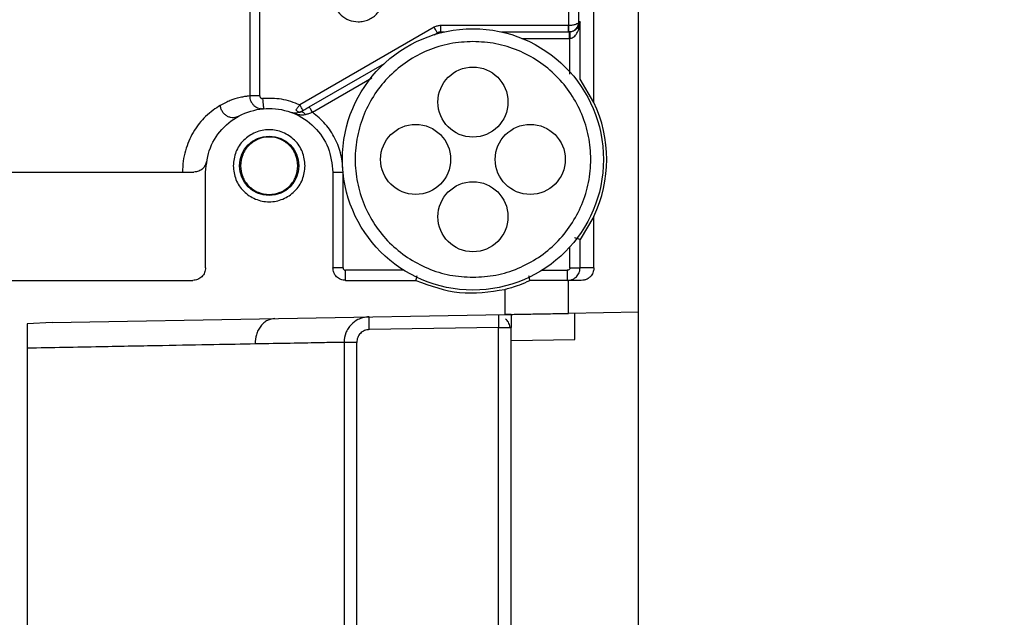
# Model space of a CAD drawing. Header units: inches. Extents: x 170 to 312, y 215 to 248.
# Tile 92 of 177: x 176.672 to 176.862, y 243.916 to 244.031. Entities that reach past the tile are written whole.
import ezdxf

# ---------------------------------------------------------------- set-up
doc = ezdxf.new("R2010")
doc.units = ezdxf.units.IN
doc.header["$LTSCALE"] = 0.25
doc.header["$MEASUREMENT"] = 0
doc.layers.add('ANNOTATIONS', color=1, linetype='Continuous')
doc.layers.add('STANDARD MOTOR LH', color=7, linetype='Continuous')
doc.styles.add('ARIAL', font='arial.ttf', dxfattribs={"height": 0.09375})
doc.dimstyles.new('STANDARD$0', dxfattribs={"dimtxt": 0.09375, "dimasz": 0.09375, "dimexe": 0.03125, "dimexo": 0.046875, "dimgap": 0.09, "dimtad": 0, "dimtih": 1, "dimtoh": 1, "dimdec": 4, "dimzin": 0, "dimdsep": 46, "dimtxsty": 'ARIAL', "dimcen": 0.09, "dimadec": 0, "dimazin": 0, "dimtfac": 1, "dimtdec": 4, "dimtofl": 0, "dimtmove": 0, "dimatfit": 1, "dimfxl": 1, "dimtolj": 1, "dimtzin": 0, "dimarcsym": 0})

# ---------------------------------------------------------------- blocks, each defined once
blk = doc.blocks.new('*D21')
at = {"layer": 'ANNOTATIONS', "color": 0, "lineweight": -2, "transparency": 16777216}
for p, q in [((176.2378867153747, 244.6685519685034), (176.2378867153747, 245.2761724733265)), ((177.4385740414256, 243.2752990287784), (177.4385740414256, 245.2761724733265)), ((176.3316367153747, 245.2449224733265), (176.6571342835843, 245.2449224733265)), ((177.3448240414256, 245.2449224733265), (177.0193264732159, 245.2449224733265))]:
    blk.add_line(p, q, dxfattribs=at)
at = {"layer": 'ANNOTATIONS', "color": 0, "transparency": 16777216}
for points in [[(176.3316367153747, 245.2605474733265), (176.3316367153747, 245.2292974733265), (176.2378867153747, 245.2449224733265)], [(177.3448240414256, 245.2605474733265), (177.3448240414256, 245.2292974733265), (177.4385740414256, 245.2449224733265)]]:
    blk.add_solid(points, dxfattribs=at)
at = {"layer": 'defpoints', "color": 0, "transparency": 16777216}
for p in [(176.2378867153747, 245.2449224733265), (176.2378867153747, 244.6216769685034), (177.4385740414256, 243.2284240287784)]:
    blk.add_point(p, dxfattribs=at)
at = {"layer": 'ANNOTATIONS', "color": 0, "transparency": 16777216, "insert": (176.8382303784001, 245.2449224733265), "char_height": 0.09375, "attachment_point": 5, "style": 'ARIAL'}
blk.add_mtext('\\A1;20"', dxfattribs=at)
blk = doc.blocks.new('*D22')
at = {"layer": 'ANNOTATIONS', "color": 0, "lineweight": -2, "transparency": 16777216}
for p, q in [((176.3760740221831, 244.2732890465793), (176.3760740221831, 244.8424586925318)), ((177.4385740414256, 243.2752990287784), (177.4385740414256, 244.8424586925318)), ((176.4698240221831, 244.8112086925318), (176.6222140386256, 244.8112086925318)), ((177.3448240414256, 244.8112086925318), (177.192434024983, 244.8112086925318))]:
    blk.add_line(p, q, dxfattribs=at)
at = {"layer": 'ANNOTATIONS', "color": 0, "transparency": 16777216}
for points in [[(176.4698240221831, 244.8268336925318), (176.4698240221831, 244.7955836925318), (176.3760740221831, 244.8112086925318)], [(177.3448240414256, 244.8268336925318), (177.3448240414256, 244.7955836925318), (177.4385740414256, 244.8112086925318)]]:
    blk.add_solid(points, dxfattribs=at)
at = {"layer": 'defpoints', "color": 0, "transparency": 16777216}
for p in [(177.4385740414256, 244.8112086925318), (176.3760740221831, 244.2264140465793), (177.4385740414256, 243.2284240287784)]:
    blk.add_point(p, dxfattribs=at)
at = {"layer": 'ANNOTATIONS', "color": 0, "transparency": 16777216, "insert": (176.9073240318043, 244.8112086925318), "char_height": 0.09375, "attachment_point": 5, "style": 'ARIAL'}
blk.add_mtext('\\A1;17 3/8"', dxfattribs=at)

msp = doc.modelspace()

# ---------------------------------------------------------------- linework, layer by layer
at = {"layer": 'STANDARD MOTOR LH'}
for p, q in [((176.7914224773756, 243.8788919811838), (176.7914224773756, 244.3907028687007)), ((176.7828101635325, 244.0153883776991), (176.7828101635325, 244.096055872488)), ((176.7163017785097, 244.0437750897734), (176.7163017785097, 244.0166291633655)), ((176.7182681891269, 244.0166291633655), (176.7182740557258, 244.0432476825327)), ((176.7779448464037, 244.0302208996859), (176.7779448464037, 244.0357366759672)), ((176.7799120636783, 244.0309589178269), (176.7799120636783, 244.0357366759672)), ((176.7801269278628, 244.0309589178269), (176.7799120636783, 244.0309589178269)), ((176.7801269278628, 244.0198528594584), (176.7801269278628, 244.0309589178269)), ((176.7519403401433, 244.0298906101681), (176.7259881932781, 244.0149073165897)), ((176.7531706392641, 244.030220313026), (176.7531706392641, 244.0289900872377)), ((176.7779190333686, 244.030220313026), (176.7531706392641, 244.030220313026)), ((176.7779448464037, 244.0302208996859), (176.7779190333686, 244.030220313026)), ((176.7779190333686, 244.0289900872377), (176.7779190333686, 244.030220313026)), ((176.7519257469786, 244.0284615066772), (176.75255552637, 244.0288252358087)), ((176.7531706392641, 244.0289900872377), (176.7538978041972, 244.0289900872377)), ((176.7649706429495, 244.0289900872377), (176.7780479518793, 244.0289900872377)), ((176.7689044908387, 244.0277598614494), (176.7780479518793, 244.0277598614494)), ((176.7779190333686, 244.0289900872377), (176.7779876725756, 244.0289912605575)), ((176.7781167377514, 244.0289912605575), (176.7780479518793, 244.0289900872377)), ((176.7780479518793, 244.0289900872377), (176.7780479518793, 244.0277598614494)), ((176.7781595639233, 244.027761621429), (176.7780479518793, 244.0277598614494)), ((176.7781595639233, 244.0208718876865), (176.7781597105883, 244.027761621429)), ((176.7278225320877, 244.0145459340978), (176.7423364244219, 244.0229251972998)), ((176.7284376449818, 244.0134799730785), (176.7399086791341, 244.0201027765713)), ((176.7801269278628, 244.0198528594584), (176.7801292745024, 244.0198516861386)), ((176.7828101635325, 244.0153883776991), (176.7801292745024, 244.0198516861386)), ((176.7182681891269, 244.0166291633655), (176.7163017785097, 244.0166291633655)), ((176.7185961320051, 244.0141775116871), (176.7184286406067, 244.0141927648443)), ((176.7187889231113, 244.0141599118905), (176.7187182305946, 244.0141663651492)), ((176.7187185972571, 244.0141446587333), (176.7189780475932, 244.014178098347)), ((176.7914347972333, 244.010965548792), (176.7914224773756, 244.010965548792)), ((176.7077610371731, 243.9834687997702), (176.7077610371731, 244.0019233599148)), ((176.7323673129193, 244.0019233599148), (176.7323673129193, 243.9834687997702)), ((176.7323673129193, 244.0019233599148), (176.7343358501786, 244.0019233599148)), ((176.7343358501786, 243.9834687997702), (176.7343358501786, 244.0018957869)), ((176.7828101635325, 243.9933798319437), (176.7801292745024, 243.9889165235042)), ((176.7828101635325, 243.9834687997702), (176.7828101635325, 243.9933798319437)), ((176.7781595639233, 243.9834687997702), (176.7781595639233, 243.9874874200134)), ((176.7801269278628, 243.9889153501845), (176.7801292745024, 243.9889165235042)), ((176.7801269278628, 243.9834687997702), (176.7801269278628, 243.9889153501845)), ((176.7343358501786, 243.9834687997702), (176.7323673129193, 243.9834687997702)), ((176.7828101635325, 243.9834687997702), (176.7801269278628, 243.9834687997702)), ((176.7348279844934, 243.9810077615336), (176.7348279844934, 243.9829765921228)), ((176.7460985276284, 243.9829765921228), (176.7348279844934, 243.9829765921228)), ((176.7727699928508, 243.9829765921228), (176.777667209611, 243.9829765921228)), ((176.777667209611, 243.9829765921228), (176.777667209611, 243.9810077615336)), ((176.5921113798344, 243.9810077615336), (176.705300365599, 243.9810077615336)), ((176.7348279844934, 243.9810077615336), (176.7484299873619, 243.9810077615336)), ((176.7778889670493, 243.9746507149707), (176.7778889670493, 243.9810077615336)), ((176.7803480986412, 243.9810077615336), (176.7778889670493, 243.9810077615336)), ((176.7655858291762, 243.9792900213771), (176.7655858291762, 243.9744359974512)), ((176.7914224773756, 243.978977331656), (176.7914347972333, 243.978977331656)), ((176.6781475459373, 243.9729095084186), (176.7655858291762, 243.9744359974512)), ((176.7914224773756, 243.9748865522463), (176.7778889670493, 243.9746507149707)), ((176.6781475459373, 243.9729095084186), (176.6733122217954, 243.9726062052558)), ((176.6733122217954, 243.9726062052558), (176.6733122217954, 243.8754271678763)), ((176.7643555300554, 243.9719532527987), (176.7394064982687, 243.9715179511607)), ((176.7643555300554, 243.9719532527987), (176.766816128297, 243.9719532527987)), ((176.7643555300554, 243.8752007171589), (176.7643555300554, 243.9719532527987)), ((176.766816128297, 243.8776611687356), (176.766816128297, 243.9719532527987)), ((176.7345284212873, 243.969057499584), (176.7345284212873, 243.8801222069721)), ((176.736980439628, 243.969057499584), (176.7345284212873, 243.969057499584)), ((176.736980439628, 243.8801222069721), (176.736980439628, 243.969057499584)), ((176.766816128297, 243.9694065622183), (176.7791193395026, 243.9696212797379))]:
    msp.add_line(p, q, dxfattribs=at)
at = {"layer": 'STANDARD MOTOR LH', "flags": 128}
for points in [[(176.75255552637, 244.0288252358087), (176.7525437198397, 244.0288457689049), (176.7525086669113, 244.0289061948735), (176.7524518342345, 244.0290047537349), (176.7523753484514, 244.02913733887), (176.7522821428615, 244.0292986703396), (176.752175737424, 244.0294828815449), (176.7520603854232, 244.0296829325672), (176.7519403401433, 244.0298906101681)], [(176.7781167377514, 244.0289912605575), (176.7781174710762, 244.028967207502), (176.7781199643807, 244.0288973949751), (176.778123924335, 244.0287835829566), (176.778129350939, 244.0286304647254), (176.7781358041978, 244.0284444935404), (176.7781431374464, 244.0282321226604), (176.7781512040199, 244.0280015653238), (176.7781595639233, 244.027761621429)], [(176.7188043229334, 244.0161393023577), (176.7188382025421, 244.0157568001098), (176.7188708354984, 244.015388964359), (176.7189008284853, 244.0150498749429), (176.7189271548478, 244.0147524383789), (176.7189487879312, 244.0145089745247), (176.7189648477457, 244.0143276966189), (176.7189747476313, 244.0142162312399), (176.7189780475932, 244.014178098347)], [(176.7266033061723, 244.0138419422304), (176.726591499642, 244.0138624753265), (176.7265565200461, 244.0139229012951), (176.7264996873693, 244.0140214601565), (176.7264231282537, 244.0141540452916), (176.7263299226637, 244.0143153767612), (176.7262235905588, 244.0144995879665), (176.7261081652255, 244.0146996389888), (176.7259881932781, 244.0149073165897)], [(176.7284376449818, 244.0134799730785), (176.7283176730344, 244.0136882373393), (176.7282022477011, 244.0138882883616), (176.7280959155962, 244.014071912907), (176.7280027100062, 244.0142338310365), (176.7279262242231, 244.0143664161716), (176.7278693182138, 244.0144643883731), (176.7278343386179, 244.0145254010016), (176.7278225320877, 244.0145459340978)], [(176.7394064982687, 243.9715179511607), (176.7393981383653, 243.9719978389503), (176.7393900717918, 243.9724595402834), (176.7393826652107, 243.9728848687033), (176.7393761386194, 243.9732573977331), (176.7393707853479, 243.9735636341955), (176.7393668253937, 243.9737906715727), (176.7393644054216, 243.9739308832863), (176.7393635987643, 243.9739784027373)]]:
    msp.add_lwpolyline(points, dxfattribs=at)
at = {"layer": 'STANDARD MOTOR LH'}
for centre, radius in [((176.7594342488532, 244.0043838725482), 0.02522145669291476), ((176.7594342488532, 244.0154567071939), 0.006766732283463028), ((176.7483614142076, 244.0043838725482), 0.006766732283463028), ((176.7705070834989, 244.0043838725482), 0.006766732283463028), ((176.7200641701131, 244.0031535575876), 0.005720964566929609), ((176.7594342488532, 243.9933110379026), 0.006766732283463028)]:
    msp.add_circle(centre, radius, dxfattribs=at)
for centre, radius, start, end in [((176.7531706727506, 244.0277598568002), 0.001230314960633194, 90, 120.000000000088), ((176.7594342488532, 244.0043838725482), 0.02583661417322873, 334.7912347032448, 25.20876529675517)]:
    msp.add_arc(centre, radius, start, end, dxfattribs=at)
for points, knots in [([(176.73646549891, 244.0407320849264), (176.7358754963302, 244.0405647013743), (176.7346955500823, 244.040229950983), (176.7333096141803, 244.0389568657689), (176.7324592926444, 244.0373105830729), (176.7322705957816, 244.0354572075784), (176.7327664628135, 244.0336613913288), (176.733880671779, 244.0321810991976), (176.7354593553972, 244.0311567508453), (176.7366788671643, 244.0310248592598), (176.737288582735, 244.0309589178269)], [0, 0, 0, 0, 0.1250104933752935, 0.2500085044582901, 0.3750081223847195, 0.5000073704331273, 0.6250123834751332, 0.749991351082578, 0.8750039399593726, 1, 1, 1, 1]), ([(176.737288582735, 244.0309589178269), (176.7376333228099, 244.0309797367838), (176.7383228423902, 244.0310213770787), (176.7393112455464, 244.0313567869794), (176.7402113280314, 244.0318744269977), (176.7409819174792, 244.0325734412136), (176.7415913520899, 244.0334165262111), (176.7420075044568, 244.0343678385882), (176.7422311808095, 244.0353872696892), (176.7421969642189, 244.0360770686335), (176.7421798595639, 244.0364218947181)], [0, 0, 0, 0, 0.1249981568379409, 0.2500106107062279, 0.3750013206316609, 0.5000174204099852, 0.62503163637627, 0.7500211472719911, 0.8750371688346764, 1, 1, 1, 1]), ([(176.7799120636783, 244.0309589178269), (176.7798962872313, 244.0309009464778), (176.7798664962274, 244.0307914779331), (176.7796724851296, 244.0306119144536), (176.7793025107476, 244.0304199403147), (176.7786818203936, 244.0302621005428), (176.7781846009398, 244.0302343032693), (176.7779448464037, 244.0302208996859)], [0, 0, 0, 0, 0.157838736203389, 0.2980502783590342, 0.5233815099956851, 0.770179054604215, 1, 1, 1, 1]), ([(176.7779876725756, 244.0289912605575), (176.7782266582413, 244.0290254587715), (176.7787223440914, 244.0290963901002), (176.7793339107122, 244.0295246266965), (176.7796924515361, 244.0300271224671), (176.7798762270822, 244.0305141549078), (176.7798996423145, 244.0308047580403), (176.7799120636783, 244.0309589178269)], [0, 0, 0, 0, 0.2298043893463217, 0.4766427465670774, 0.7018944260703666, 0.8418603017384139, 1, 1, 1, 1]), ([(176.7801269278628, 244.0309589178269), (176.7800705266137, 244.0306523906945), (176.779973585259, 244.0301255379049), (176.7794522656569, 244.0294893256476), (176.778897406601, 244.0291530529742), (176.7784446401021, 244.0290186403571), (176.7782226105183, 244.0290001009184), (176.7781167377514, 244.0289912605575)], [0, 0, 0, 0, 0.3870335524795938, 0.6652256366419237, 0.8523358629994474, 0.9295877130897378, 1, 1, 1, 1]), ([(176.7781597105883, 244.027761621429), (176.7782653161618, 244.0277764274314), (176.7784869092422, 244.0278074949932), (176.7789363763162, 244.02802600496), (176.7794844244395, 244.0285706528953), (176.7799916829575, 244.0296045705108), (176.7800771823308, 244.030460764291), (176.7801269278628, 244.0309589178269)], [0, 0, 0, 0, 0.07036892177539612, 0.1476557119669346, 0.3347504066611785, 0.6129422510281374, 1, 1, 1, 1]), ([(176.7531706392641, 244.030220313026), (176.7529546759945, 244.030206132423), (176.7525227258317, 244.0301777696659), (176.752134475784, 244.0299863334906), (176.7519403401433, 244.0298906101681)], [0, 0, 0, 0, 0.4999726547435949, 1, 1, 1, 1]), ([(176.7779876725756, 244.0289912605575), (176.777987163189, 244.02900788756), (176.777986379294, 244.0290334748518), (176.7779808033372, 244.0291868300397), (176.7779752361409, 244.0293458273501), (176.7779685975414, 244.029542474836), (176.7779583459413, 244.0298286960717), (176.7779501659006, 244.0300663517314), (176.7779448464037, 244.0302208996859)], [0, 0, 0, 0, 0.2396451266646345, 0.3687898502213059, 0.5001396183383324, 0.6317406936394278, 0.7605202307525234, 1, 1, 1, 1]), ([(176.7594342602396, 244.0271444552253), (176.7579445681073, 244.0270598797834), (176.7549651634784, 244.0268907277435), (176.7506679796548, 244.0255369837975), (176.7467074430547, 244.0234337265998), (176.7432362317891, 244.0205812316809), (176.7403872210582, 244.0171109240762), (176.7382705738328, 244.0131500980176), (176.7369668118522, 244.0088528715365), (176.7365266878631, 244.0043838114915), (176.7369668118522, 243.9999147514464), (176.7382705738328, 243.9956175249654), (176.7403872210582, 243.9916566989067), (176.7432362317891, 243.9881863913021), (176.7467074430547, 243.9853338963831), (176.7506679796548, 243.9832306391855), (176.7549651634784, 243.9818768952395), (176.7579445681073, 243.9817077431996), (176.7594342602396, 243.9816231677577)], [0, 0, 0, 0, 0.06249968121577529, 0.1250002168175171, 0.1874988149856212, 0.2499992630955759, 0.3124974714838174, 0.375000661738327, 0.4374999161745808, 0.5000000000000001, 0.5625000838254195, 0.6249993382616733, 0.6875025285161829, 0.7500007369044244, 0.8125011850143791, 0.8749997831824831, 0.9375003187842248, 1, 1, 1, 1]), ([(176.7594342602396, 243.9816231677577), (176.7609239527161, 243.9817077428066), (176.7639033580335, 243.9818768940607), (176.7682005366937, 243.9832306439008), (176.7721610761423, 243.9853338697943), (176.7756322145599, 243.988186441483), (176.7784813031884, 243.991656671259), (176.7805979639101, 243.995617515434), (176.7819016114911, 243.9999147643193), (176.7823417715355, 244.0043838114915), (176.7819016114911, 244.0088528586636), (176.7805979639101, 244.0131501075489), (176.7784813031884, 244.017110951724), (176.7756322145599, 244.0205811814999), (176.7721610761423, 244.0234337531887), (176.7682005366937, 244.0255369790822), (176.7639033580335, 244.0268907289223), (176.7609239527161, 244.0270598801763), (176.7594342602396, 244.0271444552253)], [0, 0, 0, 0, 0.0624997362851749, 0.1250003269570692, 0.1874989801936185, 0.2499986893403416, 0.3124976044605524, 0.3750008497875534, 0.4374998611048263, 0.5, 0.5625001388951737, 0.6249991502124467, 0.6875023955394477, 0.7500013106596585, 0.8125010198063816, 0.8749996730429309, 0.9375002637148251, 0.9999999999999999, 0.9999999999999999, 0.9999999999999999, 0.9999999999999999]), ([(176.7163017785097, 244.0166291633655), (176.7161733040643, 244.0166169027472), (176.7159403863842, 244.0165946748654), (176.7151720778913, 244.0164880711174), (176.7141233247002, 244.0162643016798), (176.7126858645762, 244.0158707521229), (176.7112919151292, 244.015159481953), (176.7106218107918, 244.0148175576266)], [0, 0, 0, 0, 0.2214204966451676, 0.4014241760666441, 0.5571879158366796, 0.7871297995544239, 1, 1, 1, 1]), ([(176.7163017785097, 244.0166291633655), (176.7163113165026, 244.0164649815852), (176.7163306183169, 244.0161327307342), (176.716487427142, 244.0156488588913), (176.7167393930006, 244.015196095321), (176.7171601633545, 244.0147180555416), (176.7177146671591, 244.0143669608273), (176.718371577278, 244.0141702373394), (176.7187668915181, 244.0141753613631), (176.7189780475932, 244.014178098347)], [0, 0, 0, 0, 0.120780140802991, 0.2444199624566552, 0.3709141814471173, 0.5003770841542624, 0.7101485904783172, 0.8451766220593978, 1, 1, 1, 1]), ([(176.7182681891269, 244.0166291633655), (176.718270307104, 244.0165943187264), (176.7182744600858, 244.0165259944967), (176.7183059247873, 244.0164284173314), (176.718356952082, 244.0163402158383), (176.7184256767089, 244.0162637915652), (176.7185077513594, 244.0162020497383), (176.7185995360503, 244.0161586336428), (176.7187000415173, 244.0161359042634), (176.7187689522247, 244.0161381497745), (176.7188043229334, 244.0161393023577)], [0, 0, 0, 0, 0.1278524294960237, 0.2506962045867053, 0.3726065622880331, 0.4998141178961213, 0.625689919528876, 0.7475043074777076, 0.8703982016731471, 1, 1, 1, 1]), ([(176.7259881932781, 244.0149073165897), (176.7248308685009, 244.0153458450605), (176.7225162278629, 244.0162228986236), (176.720041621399, 244.0161671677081), (176.7188043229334, 244.0161393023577)], [0, 0, 0, 0, 0.5000019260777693, 0.9999999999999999, 0.9999999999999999, 0.9999999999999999, 0.9999999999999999]), ([(176.7106218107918, 244.0148175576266), (176.7096905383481, 244.0142109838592), (176.7079834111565, 244.0130990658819), (176.7054471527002, 244.010046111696), (176.7040031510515, 244.0067887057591), (176.703399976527, 244.0040565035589), (176.703342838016, 244.0026289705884), (176.7033145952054, 244.0019233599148)], [0, 0, 0, 0, 0.3206904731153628, 0.5878617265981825, 0.7963555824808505, 0.8993412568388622, 1, 1, 1, 1]), ([(176.7077610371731, 244.0019233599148), (176.7079460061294, 244.0035335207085), (176.7083159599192, 244.0067539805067), (176.7111608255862, 244.0108493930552), (176.7152276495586, 244.0135859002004), (176.7200641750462, 244.0145463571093), (176.7249007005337, 244.0135859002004), (176.7289675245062, 244.0108493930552), (176.7318123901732, 244.0067539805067), (176.732182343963, 244.0035335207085), (176.7323673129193, 244.0019233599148)], [0, 0, 0, 0, 0.1249942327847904, 0.2499991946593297, 0.3749993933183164, 0.5, 0.6250006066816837, 0.7500008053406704, 0.8750057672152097, 1, 1, 1, 1]), ([(176.7140718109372, 244.0126686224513), (176.7139401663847, 244.0126060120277), (176.7136599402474, 244.0124727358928), (176.7131611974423, 244.0123968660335), (176.7125979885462, 244.0124460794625), (176.7120074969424, 244.0126655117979), (176.7114582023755, 244.0130566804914), (176.7110194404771, 244.0135874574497), (176.7107219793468, 244.0141922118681), (176.7106544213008, 244.014613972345), (176.7106218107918, 244.0148175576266)], [0, 0, 0, 0, 0.09792255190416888, 0.2084435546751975, 0.3311390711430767, 0.4635544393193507, 0.6018292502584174, 0.7406689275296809, 0.8748199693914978, 1, 1, 1, 1]), ([(176.7259881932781, 244.0149073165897), (176.7258498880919, 244.0147386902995), (176.7255632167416, 244.0143891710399), (176.7253253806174, 244.0140857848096), (176.7252022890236, 244.013928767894)], [0, 0, 0, 0, 0.482452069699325, 1, 1, 1, 1]), ([(176.7252022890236, 244.013928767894), (176.7252842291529, 244.013846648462), (176.7254492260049, 244.0136812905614), (176.7257072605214, 244.013541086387), (176.7259396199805, 244.0134917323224), (176.726058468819, 244.0135380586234), (176.7261156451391, 244.0135603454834)], [0, 0, 0, 0, 0.255652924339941, 0.5147896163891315, 0.766572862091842, 1, 1, 1, 1]), ([(176.7261156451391, 244.0135603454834), (176.726382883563, 244.0137145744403), (176.7269205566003, 244.0140248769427), (176.7275206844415, 244.0143715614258), (176.7278225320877, 244.0145459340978)], [0, 0, 0, 0, 0.4970277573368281, 0.9999999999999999, 0.9999999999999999, 0.9999999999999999, 0.9999999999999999]), ([(176.7261155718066, 244.0135603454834), (176.7258525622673, 244.0134537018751), (176.7252118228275, 244.0131938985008), (176.7247215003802, 244.0133391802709), (176.7244324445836, 244.0134248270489)], [0, 0, 0, 0, 0.4104781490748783, 1, 1, 1, 1]), ([(176.7244324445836, 244.0134248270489), (176.7248697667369, 244.0132809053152), (176.725519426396, 244.0130671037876), (176.7264239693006, 244.0129580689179), (176.7268744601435, 244.0130343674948), (176.7270946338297, 244.0130716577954)], [0, 0, 0, 0, 0.5129002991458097, 0.7619340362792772, 1, 1, 1, 1]), ([(176.7261156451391, 244.0135603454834), (176.7261816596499, 244.0135832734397), (176.7263159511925, 244.0136299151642), (176.7265795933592, 244.0135426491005), (176.7268528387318, 244.0133553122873), (176.7270160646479, 244.0131638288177), (176.7270946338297, 244.0130716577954)], [0, 0, 0, 0, 0.2513851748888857, 0.5113860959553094, 0.7648045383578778, 1, 1, 1, 1]), ([(176.7270946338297, 244.0130716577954), (176.7273112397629, 244.0131337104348), (176.7277429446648, 244.0132573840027), (176.7282066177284, 244.0134059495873), (176.7284376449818, 244.0134799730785)], [0, 0, 0, 0, 0.5017453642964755, 1, 1, 1, 1]), ([(176.7343358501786, 244.0019233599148), (176.73425949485, 244.0030464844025), (176.7341067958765, 244.0052925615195), (176.7328793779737, 244.0084635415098), (176.7310317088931, 244.0113178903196), (176.7293023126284, 244.0127592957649), (176.7284376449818, 244.0134799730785)], [0, 0, 0, 0, 0.2500157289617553, 0.499993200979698, 0.7500054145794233, 1, 1, 1, 1]), ([(176.7270154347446, 244.0031535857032), (176.7269109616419, 244.0040633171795), (176.7267020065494, 244.0058828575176), (176.7250943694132, 244.0081965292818), (176.722796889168, 244.0097430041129), (176.7200641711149, 244.0102858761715), (176.7173314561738, 244.0097429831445), (176.7150339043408, 244.0081965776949), (176.7134263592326, 244.0058828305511), (176.7132173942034, 244.0040633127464), (176.7131129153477, 244.0031535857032)], [0, 0, 0, 0, 0.1249905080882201, 0.2499916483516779, 0.3749984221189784, 0.4999995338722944, 0.6250006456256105, 0.7500102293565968, 0.8750094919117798, 1, 1, 1, 1]), ([(176.7256005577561, 244.0031535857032), (176.7255173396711, 244.0038781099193), (176.725350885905, 244.0053273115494), (176.724070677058, 244.0071702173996), (176.7222406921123, 244.008401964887), (176.7200641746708, 244.0088338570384), (176.7178876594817, 244.0084019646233), (176.7160576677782, 244.0071702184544), (176.7147774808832, 244.0053273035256), (176.71461096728, 244.0038781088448), (176.7145277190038, 244.0031535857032)], [0, 0, 0, 0, 0.124984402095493, 0.2499952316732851, 0.3750001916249, 0.4999995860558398, 0.6249989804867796, 0.7500039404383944, 0.8750147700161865, 0.9999999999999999, 0.9999999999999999, 0.9999999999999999, 0.9999999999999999]), ([(176.7079330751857, 244.0039737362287), (176.7078660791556, 244.0037261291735), (176.7077206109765, 244.0031885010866), (176.7071934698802, 244.0025324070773), (176.7064440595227, 244.0020284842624), (176.7058327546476, 244.0019599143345), (176.7055068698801, 244.0019233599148)], [0, 0, 0, 0, 0.189435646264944, 0.4113207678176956, 0.686176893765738, 0.9999999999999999, 0.9999999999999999, 0.9999999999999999, 0.9999999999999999]), ([(176.7131129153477, 244.0031535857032), (176.7132173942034, 244.0022438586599), (176.7134263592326, 244.0004243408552), (176.7150339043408, 243.9981105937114), (176.7173314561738, 243.9965641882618), (176.7200641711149, 243.9960212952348), (176.722796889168, 243.9965641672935), (176.7250943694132, 243.9981106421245), (176.7267020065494, 244.0004243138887), (176.7269109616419, 244.0022438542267), (176.7270154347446, 244.0031535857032)], [0, 0, 0, 0, 0.1249905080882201, 0.2499897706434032, 0.3749993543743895, 0.5000004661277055, 0.6250015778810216, 0.7500083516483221, 0.8750094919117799, 1, 1, 1, 1]), ([(176.7145277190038, 244.0031535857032), (176.7146108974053, 244.0024288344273), (176.7147772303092, 244.0009795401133), (176.7160578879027, 243.9991369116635), (176.7178876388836, 243.9979051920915), (176.7200641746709, 243.9974733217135), (176.7222407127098, 243.9979051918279), (176.7240704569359, 243.9991369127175), (176.7253511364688, 244.0009795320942), (176.725517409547, 244.0024288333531), (176.7256005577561, 244.0031535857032)], [0, 0, 0, 0, 0.1250172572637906, 0.2499985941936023, 0.3750022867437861, 0.5000004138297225, 0.6249985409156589, 0.7500022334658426, 0.8749835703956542, 1, 1, 1, 1]), ([(176.5919049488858, 244.0019233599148), (176.595967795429, 244.0019233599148), (176.6040933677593, 244.0019233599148), (176.6182165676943, 244.0019233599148), (176.6331941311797, 244.0019233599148), (176.6487058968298, 244.0019233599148), (176.6642176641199, 244.0019233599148), (176.6791952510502, 244.0019233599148), (176.693318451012, 244.0019233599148), (176.7014440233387, 244.0019233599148), (176.7055068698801, 244.0019233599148)], [0, 0, 0, 0, 0.1250024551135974, 0.2500011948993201, 0.3749997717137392, 0.4999997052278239, 0.6250002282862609, 0.74999880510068, 0.8749975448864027, 1, 1, 1, 1]), ([(176.7801269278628, 243.9889153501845), (176.7800909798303, 243.9889272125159), (176.7800359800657, 243.9889453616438), (176.7797735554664, 243.9890340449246), (176.7794962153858, 243.9891254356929), (176.7792316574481, 243.9892157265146), (176.7790838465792, 243.9892661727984)], [0, 0, 0, 0, 0.3608809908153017, 0.5521406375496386, 0.7497769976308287, 0.9999999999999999, 0.9999999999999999, 0.9999999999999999, 0.9999999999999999]), ([(176.7077610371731, 243.9834687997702), (176.707724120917, 243.9831461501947), (176.7076503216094, 243.9825011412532), (176.707080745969, 243.9816880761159), (176.7062678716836, 243.9811184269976), (176.7056228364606, 243.9810446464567), (176.705300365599, 243.9810077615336)], [0, 0, 0, 0, 0.2501073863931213, 0.4999898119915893, 0.7500311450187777, 1, 1, 1, 1]), ([(176.7348279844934, 243.9810077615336), (176.7345055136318, 243.9810446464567), (176.7338604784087, 243.9811184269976), (176.7330476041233, 243.9816880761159), (176.732478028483, 243.9825011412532), (176.7324042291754, 243.9831461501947), (176.7323673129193, 243.9834687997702)], [0, 0, 0, 0, 0.2499688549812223, 0.5000101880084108, 0.7498926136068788, 1, 1, 1, 1]), ([(176.7343358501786, 243.9834687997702), (176.7343428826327, 243.9834038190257), (176.7343568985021, 243.983274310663), (176.7344720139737, 243.9831131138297), (176.73463313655, 243.9829971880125), (176.7347626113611, 243.9829835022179), (176.7348279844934, 243.9829765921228)], [0, 0, 0, 0, 0.251009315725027, 0.5002682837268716, 0.7476804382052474, 1, 1, 1, 1]), ([(176.777667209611, 243.9810077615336), (176.7778654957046, 243.9810216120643), (176.778251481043, 243.9810485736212), (176.7787821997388, 243.9812538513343), (176.7792301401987, 243.9815441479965), (176.7796826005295, 243.9820027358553), (176.7800521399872, 243.9826523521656), (176.7801032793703, 243.9832106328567), (176.7801269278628, 243.9834687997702)], [0, 0, 0, 0, 0.1540643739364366, 0.2999029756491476, 0.4374907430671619, 0.5669097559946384, 0.7997251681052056, 0.9999999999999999, 0.9999999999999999, 0.9999999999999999, 0.9999999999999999]), ([(176.7781595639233, 243.9834687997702), (176.7781526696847, 243.9834033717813), (176.7781390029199, 243.9832736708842), (176.7780227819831, 243.9831125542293), (176.7778614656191, 243.9829976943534), (176.7777321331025, 243.9829836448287), (176.777667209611, 243.9829765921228)], [0, 0, 0, 0, 0.2524531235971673, 0.5004493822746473, 0.7492311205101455, 1, 1, 1, 1]), ([(176.7781595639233, 243.9834687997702), (176.7784118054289, 243.9834687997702), (176.778916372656, 243.9834687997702), (176.7795572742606, 243.9834687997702), (176.7800160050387, 243.9834687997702), (176.7800899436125, 243.9834687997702), (176.7801269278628, 243.9834687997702)], [0, 0, 0, 0, 0.2499968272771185, 0.5000771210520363, 0.7499373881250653, 1, 1, 1, 1]), ([(176.7828101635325, 243.9834687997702), (176.7827868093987, 243.9832126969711), (176.7827361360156, 243.9826570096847), (176.7823674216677, 243.9820038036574), (176.7819142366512, 243.9815449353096), (176.7814600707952, 243.9812521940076), (176.7809312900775, 243.9810464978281), (176.7805427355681, 243.9810206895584), (176.7803480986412, 243.9810077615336)], [0, 0, 0, 0, 0.1986231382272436, 0.4309689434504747, 0.5644871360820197, 0.6983961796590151, 0.84891890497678, 1, 1, 1, 1]), ([(176.7484299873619, 243.9810077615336), (176.7484363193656, 243.9810353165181), (176.7484459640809, 243.9810772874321), (176.7485029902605, 243.9813313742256), (176.7485580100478, 243.9815788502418), (176.748611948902, 243.9818144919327), (176.74863905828, 243.9819329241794)], [0, 0, 0, 0, 0.3837982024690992, 0.5845897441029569, 0.7912170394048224, 1, 1, 1, 1]), ([(176.7704385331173, 243.9810077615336), (176.770432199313, 243.9810353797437), (176.7704225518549, 243.981077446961), (176.7703655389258, 243.9813310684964), (176.7703114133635, 243.9815758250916), (176.7702593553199, 243.9818001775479), (176.7702338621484, 243.9819100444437)], [0, 0, 0, 0, 0.3878675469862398, 0.590788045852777, 0.7996061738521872, 1, 1, 1, 1]), ([(176.7484299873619, 243.9810077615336), (176.7512155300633, 243.9799849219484), (176.7567866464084, 243.9779392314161), (176.7626527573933, 243.9788397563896), (176.7655858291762, 243.9792900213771)], [0, 0, 0, 0, 0.4999972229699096, 1, 1, 1, 1]), ([(176.7655858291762, 243.9792900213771), (176.7656578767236, 243.9793068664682), (176.7657983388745, 243.9793397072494), (176.7668800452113, 243.9796330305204), (176.7684615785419, 243.9801406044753), (176.7697690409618, 243.9807141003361), (176.7704385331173, 243.9810077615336)], [0, 0, 0, 0, 0.2484985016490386, 0.4844666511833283, 0.7360187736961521, 1, 1, 1, 1]), ([(176.7778889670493, 243.9810077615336), (176.7778594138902, 243.9810077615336), (176.7778002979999, 243.9810077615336), (176.777330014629, 243.9810077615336), (176.7766046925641, 243.9810077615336), (176.7756327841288, 243.9810077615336), (176.7744691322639, 243.9810077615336), (176.7731712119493, 243.9810077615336), (176.7717976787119, 243.9810077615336), (176.7708915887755, 243.9810077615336), (176.7704385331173, 243.9810077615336)], [0, 0, 0, 0, 0.1249793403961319, 0.2499991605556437, 0.3750094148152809, 0.5000046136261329, 0.6250083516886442, 0.750008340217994, 0.8750012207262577, 1, 1, 1, 1]), ([(176.7393635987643, 243.9739784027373), (176.7389629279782, 243.9739431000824), (176.7382162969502, 243.9738773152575), (176.7370234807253, 243.973402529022), (176.7360333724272, 243.9726818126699), (176.7352963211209, 243.9717530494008), (176.7346936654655, 243.9706187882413), (176.7345938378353, 243.9696755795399), (176.7345284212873, 243.969057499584)], [0, 0, 0, 0, 0.1576049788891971, 0.2936894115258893, 0.5004798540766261, 0.6313506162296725, 0.7584258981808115, 0.9999999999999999, 0.9999999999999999, 0.9999999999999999, 0.9999999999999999]), ([(176.7643951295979, 243.9742294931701), (176.7643951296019, 243.9742294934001), (176.764395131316, 243.9742295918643), (176.7643906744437, 243.9739735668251), (176.7643848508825, 243.9736266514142), (176.7643751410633, 243.9731040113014), (176.7643651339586, 243.9725123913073), (176.7643588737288, 243.9721479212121), (176.7643555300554, 243.9719532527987)], [0, 0, 0, 0, 0.0004048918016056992, 0.1733247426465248, 0.3512048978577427, 0.6239300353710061, 0.7991359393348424, 1, 1, 1, 1]), ([(176.7655858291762, 243.9744359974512), (176.765670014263, 243.9744373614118), (176.7657982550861, 243.9744394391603), (176.7665706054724, 243.9744533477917), (176.7675161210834, 243.9744689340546), (176.768786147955, 243.9744924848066), (176.7703038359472, 243.9745182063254), (176.7717374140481, 243.9745436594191), (176.7731710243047, 243.9745673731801), (176.7746886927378, 243.9745949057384), (176.775958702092, 243.9746165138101), (176.7769041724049, 243.9746338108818), (176.7776766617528, 243.9746460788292), (176.7778048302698, 243.9746488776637), (176.7778889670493, 243.9746507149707)], [0, 0, 0, 0, 0.1212505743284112, 0.1847034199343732, 0.2498993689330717, 0.3548312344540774, 0.4224409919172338, 0.4999992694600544, 0.5775608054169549, 0.6451710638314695, 0.7500993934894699, 0.8152956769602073, 0.8787500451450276, 1, 1, 1, 1]), ([(176.766816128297, 243.9744571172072), (176.7667858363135, 243.974456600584), (176.7667227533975, 243.9744555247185), (176.7663226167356, 243.9744486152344), (176.7658322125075, 243.9744402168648), (176.7655858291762, 243.9744359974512)], [0, 0, 0, 0, 0.3149139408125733, 0.6558068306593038, 1, 1, 1, 1]), ([(176.766816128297, 243.9744571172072), (176.766816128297, 243.974062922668), (176.766816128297, 243.9732743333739), (176.766816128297, 243.9723936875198), (176.766816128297, 243.9719532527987)], [0, 0, 0, 0, 0.4998730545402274, 1, 1, 1, 1]), ([(176.7791193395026, 243.9696212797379), (176.7791192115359, 243.9700270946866), (176.7791189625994, 243.9708165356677), (176.7791174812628, 243.9719083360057), (176.779116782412, 243.9728291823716), (176.7791164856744, 243.9737614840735), (176.7791180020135, 243.9745181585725), (176.7791189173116, 243.9746233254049), (176.7791193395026, 243.9746718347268)], [0, 0, 0, 0, 0.1548071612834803, 0.3011498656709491, 0.4389768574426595, 0.5684717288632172, 0.8009529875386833, 0.9999999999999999, 0.9999999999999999, 0.9999999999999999, 0.9999999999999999]), ([(176.7211662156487, 243.9736604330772), (176.7206780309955, 243.9735872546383), (176.7199272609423, 243.9734747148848), (176.7190319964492, 243.9728555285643), (176.7184174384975, 243.9722206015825), (176.7179251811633, 243.9714358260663), (176.7174514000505, 243.9702985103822), (176.7173782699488, 243.9693542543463), (176.7173307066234, 243.9687401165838)], [0, 0, 0, 0, 0.2395950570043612, 0.3684687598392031, 0.4999530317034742, 0.6314915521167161, 0.7603245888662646, 1, 1, 1, 1]), ([(176.7666443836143, 243.9719532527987), (176.7665421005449, 243.972308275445), (176.7663532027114, 243.9729639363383), (176.7659380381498, 243.9733405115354), (176.7657476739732, 243.973513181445)], [0, 0, 0, 0, 0.5414729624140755, 1, 1, 1, 1]), ([(176.7394064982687, 243.9715179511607), (176.7390875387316, 243.9714762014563), (176.7384498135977, 243.971392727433), (176.7376493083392, 243.9708226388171), (176.7370896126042, 243.9700149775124), (176.7370168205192, 243.9693765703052), (176.736980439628, 243.969057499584)], [0, 0, 0, 0, 0.2502223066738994, 0.5002924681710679, 0.7502502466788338, 1, 1, 1, 1]), ([(176.7173307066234, 243.9687401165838), (176.7147742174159, 243.9686926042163), (176.709440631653, 243.9685934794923), (176.6993551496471, 243.9684065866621), (176.6873148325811, 243.9681854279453), (176.6780889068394, 243.9680155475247), (176.6733122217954, 243.9679275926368)], [0, 0, 0, 0, 0.2213453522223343, 0.4617912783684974, 0.7213446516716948, 1, 1, 1, 1]), ([(176.7345284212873, 243.969057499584), (176.7340442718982, 243.9690484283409), (176.7330669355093, 243.9690301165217), (176.7294839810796, 243.9689639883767), (176.7244307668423, 243.9688702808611), (176.7197114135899, 243.9687837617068), (176.7173307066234, 243.9687401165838)], [0, 0, 0, 0, 0.2431986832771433, 0.4909371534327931, 0.7432000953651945, 1, 1, 1, 1])]:
    msp.add_open_spline(points, degree=3, knots=knots, dxfattribs=at)

# ---------------------------------------------------------------- dimensions: what is measured, and where the dimension line sits
at = {"layer": 'ANNOTATIONS'}
for base, p1, p2, text, picture, middle in [((176.2378867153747, 245.2449224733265), (177.4385740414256, 243.2284240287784), (176.2378867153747, 244.6216769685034), '20"', '*D21', (176.8382303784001, 245.2449224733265)), ((177.4385740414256, 244.8112086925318), (176.3760740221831, 244.2264140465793), (177.4385740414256, 243.2284240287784), '17 3/8"', '*D22', (176.9073240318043, 244.8112086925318))]:
    dim = msp.add_linear_dim(base=base, p1=p1, p2=p2, text=text, dimstyle='STANDARD$0', dxfattribs=at)
    dim.commit()
    dim.dimension.update_dxf_attribs({"geometry": picture, "text_midpoint": middle, "dimtype": 160})

doc.saveas('drawing.dxf')
